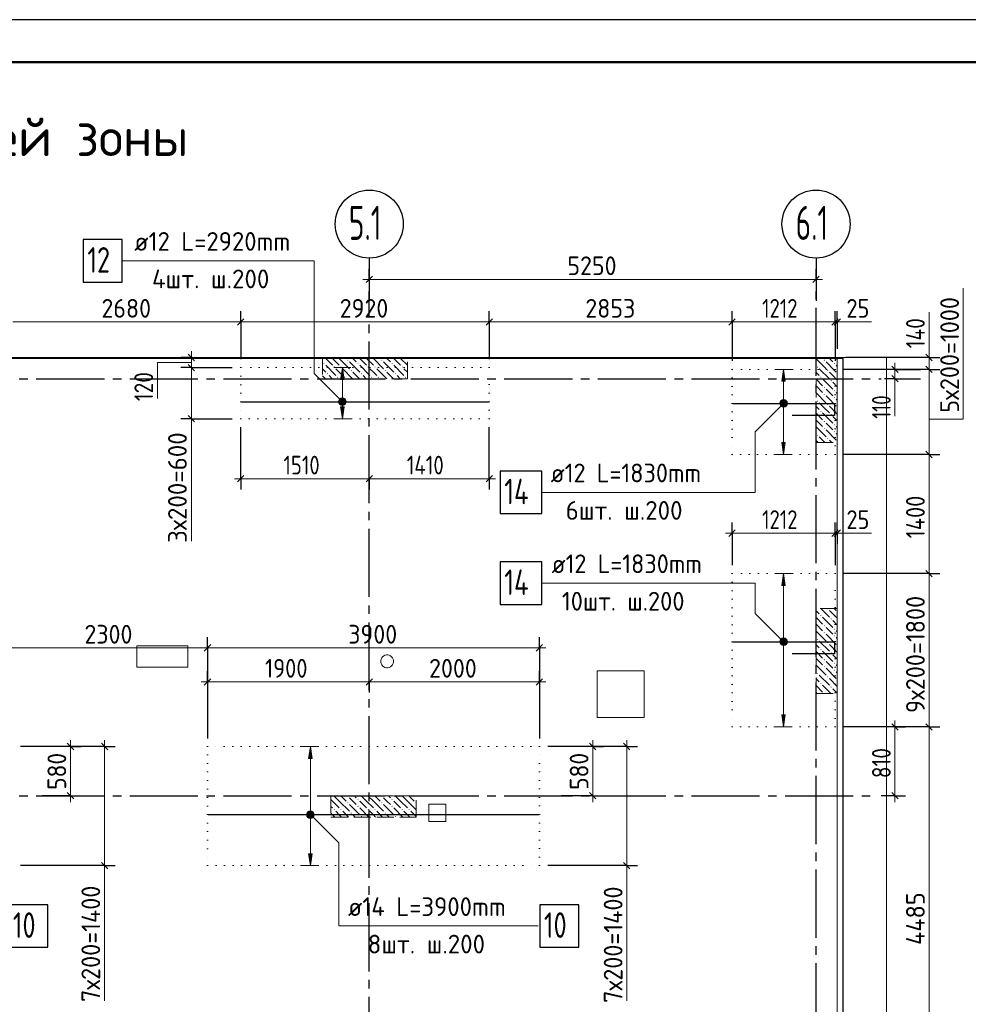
# Model space of a CAD drawing. Header units: millimetres. Extents: x 0 to 42000, y -76 to 29700.
# Tile 6 of 7: x 15705 to 26853, y 18132 to 29700. Entities that reach past the tile are written whole.
import ezdxf

# ---------------------------------------------------------------- set-up
doc = ezdxf.new("R2010")
doc.units = ezdxf.units.MM
for name, pattern in [('______2', [270, 200, -70]), ('______5', [1100, 800, -100, 100, -100]), ('______9', [100, 0, -100])]:
    doc.linetypes.add(name, pattern=pattern)
for name, color, linetype, lineweight in [('Standard', 7, 'Continuous', 25), ('ДОП Верх по Х', 7, 'Continuous', 18), ('ЖБ Перекрытие верхний уровень', 7, 'Continuous', 18), ('Позиционная метка номер позиции', 7, 'Continuous', 13), ('Примечания', 7, 'Continuous', 13), ('Размерная линия_ общее', 7, 'Continuous', 13), ('Текст_ общее', 7, 'Continuous', 25)]:
    doc.layers.add(name, color=color, linetype=linetype, lineweight=lineweight)
doc.layers.add('ЖБ Пилон', color=7, linetype='______2', lineweight=13, true_color=0xa0a0a0)
doc.layers.add('Оси', color=7, linetype='______5', lineweight=13, true_color=0x656565)
doc.styles.add('ISOCPEUR', font='txt')

msp = doc.modelspace()

# ---------------------------------------------------------------- hatches: boundary and pattern name
at = {"layer": 'ДОП Верх по Х', "linetype": 'Continuous', "lineweight": 13, "transparency": 33554687}
for points in [[(19517, 25472), (19497, 25612), (19477, 25472)], [(24702, 25452), (24682, 25592), (24662, 25452)], [(24702, 23052), (24682, 23192), (24662, 23052)], [(19141, 21022), (19121, 21162), (19101, 21022)]]:
    msp.add_hatch(color=7, dxfattribs=at).paths.add_polyline_path(points)
for points in [[(19517, 25152), (19497, 25012), (19477, 25152)], [(24702, 24732), (24682, 24592), (24662, 24732)], [(24702, 21532), (24682, 21392), (24662, 21532)], [(19141, 19902), (19121, 19762), (19101, 19902)]]:
    msp.add_hatch(color=7, dxfattribs=at).paths.add_polyline_path(points, flags=16)
at = {"layer": 'ЖБ Пилон', "linetype": 'Continuous', "lineweight": 18, "transparency": 33554687}
for points in [[(19554, 25700), (19561, 25706), (19567, 25700), (19561, 25693)], [(19954, 25700), (19961, 25706), (19967, 25700), (19961, 25693)], [(25154, 25700), (25161, 25706), (25167, 25700), (25161, 25693)], [(19274, 25660), (19281, 25666), (19287, 25660), (19281, 25653)], [(19394, 25620), (19401, 25626), (19407, 25620), (19401, 25613)], [(19474, 25620), (19481, 25626), (19487, 25620), (19481, 25613)], [(19594, 25580), (19601, 25586), (19607, 25580), (19601, 25573)], [(19674, 25660), (19681, 25666), (19687, 25660), (19681, 25653)], [(19794, 25620), (19801, 25626), (19807, 25620), (19801, 25613)], [(19874, 25620), (19881, 25626), (19887, 25620), (19881, 25613)], [(19994, 25580), (20001, 25586), (20007, 25580), (20001, 25573)], [(20074, 25660), (20081, 25666), (20087, 25660), (20081, 25653)], [(20194, 25620), (20201, 25626), (20207, 25620), (20201, 25613)], [(25074, 25620), (25081, 25626), (25087, 25620), (25081, 25613)], [(25194, 25580), (25201, 25586), (25207, 25580), (25201, 25573)], [(25274, 25660), (25281, 25666), (25287, 25660), (25281, 25653)], [(19314, 25540), (19321, 25546), (19327, 25540), (19321, 25533)], [(19434, 25500), (19441, 25506), (19447, 25500), (19441, 25493)], [(19514, 25500), (19521, 25506), (19527, 25500), (19521, 25493)], [(19714, 25540), (19721, 25546), (19727, 25540), (19721, 25533)], [(19834, 25500), (19841, 25506), (19847, 25500), (19841, 25493)], [(19914, 25500), (19921, 25506), (19927, 25500), (19921, 25493)], [(20114, 25540), (20121, 25546), (20127, 25540), (20121, 25533)], [(20234, 25500), (20241, 25506), (20247, 25500), (20241, 25493)], [(25114, 25500), (25121, 25506), (25127, 25500), (25121, 25493)], [(25154, 25380), (25161, 25386), (25167, 25380), (25161, 25373)], [(25274, 25340), (25281, 25346), (25287, 25340), (25281, 25333)], [(25074, 25220), (25081, 25226), (25087, 25220), (25081, 25213)], [(25154, 25300), (25161, 25306), (25167, 25300), (25161, 25293)], [(25274, 25260), (25281, 25266), (25287, 25260), (25281, 25253)], [(25114, 25100), (25121, 25106), (25127, 25100), (25121, 25093)], [(25194, 25180), (25201, 25186), (25207, 25180), (25201, 25173)], [(25154, 24980), (25161, 24986), (25167, 24980), (25161, 24973)], [(25234, 25060), (25241, 25066), (25247, 25060), (25241, 25053)], [(25154, 24900), (25161, 24906), (25167, 24900), (25161, 24893)], [(25274, 24940), (25281, 24946), (25287, 24940), (25281, 24933)], [(25194, 24780), (25201, 24786), (25207, 24780), (25201, 24773)], [(25274, 24860), (25281, 24866), (25287, 24860), (25281, 24853)], [(25114, 22700), (25121, 22706), (25127, 22700), (25121, 22693)], [(25194, 22780), (25197, 22782), (25205, 22782), (25207, 22780), (25201, 22773)], [(25154, 22580), (25161, 22586), (25167, 22580), (25161, 22573)], [(25234, 22660), (25241, 22666), (25247, 22660), (25241, 22653)], [(25154, 22500), (25161, 22506), (25167, 22500), (25161, 22493)], [(25274, 22540), (25281, 22546), (25287, 22540), (25281, 22533)], [(25274, 22460), (25281, 22466), (25287, 22460), (25281, 22453)], [(25074, 22420), (25081, 22426), (25087, 22420), (25081, 22413)], [(25194, 22380), (25201, 22386), (25207, 22380), (25201, 22373)], [(25114, 22300), (25121, 22306), (25127, 22300), (25121, 22293)], [(25234, 22260), (25241, 22266), (25247, 22260), (25241, 22253)], [(25154, 22180), (25161, 22186), (25167, 22180), (25161, 22173)], [(25154, 22100), (25161, 22106), (25167, 22100), (25161, 22093)], [(25274, 22140), (25281, 22146), (25287, 22140), (25281, 22133)], [(25074, 22020), (25081, 22026), (25087, 22020), (25081, 22013)], [(25194, 21980), (25201, 21986), (25207, 21980), (25201, 21973)], [(25274, 22060), (25281, 22066), (25287, 22060), (25281, 22053)], [(25114, 21900), (25121, 21906), (25127, 21900), (25121, 21893)], [(25234, 21860), (25241, 21866), (25247, 21860), (25241, 21853)], [(25157, 21782), (25161, 21786), (25165, 21782)], [(19554, 20580), (19557, 20582), (19565, 20582), (19567, 20580), (19561, 20573)], [(19554, 20500), (19561, 20506), (19567, 20500), (19561, 20493)], [(19674, 20540), (19681, 20546), (19687, 20540), (19681, 20533)], [(19954, 20580), (19957, 20582), (19965, 20582), (19967, 20580), (19961, 20573)], [(19954, 20500), (19961, 20506), (19967, 20500), (19961, 20493)], [(20074, 20540), (20081, 20546), (20087, 20540), (20081, 20533)], [(20354, 20580), (20357, 20582), (20363, 20582), (20363, 20575), (20361, 20573)], [(20354, 20500), (20361, 20506), (20363, 20504), (20363, 20495), (20361, 20493)], [(19394, 20420), (19401, 20426), (19407, 20420), (19401, 20413)], [(19474, 20420), (19481, 20426), (19487, 20420), (19481, 20413)], [(19594, 20380), (19601, 20386), (19607, 20380), (19601, 20373)], [(19674, 20460), (19681, 20466), (19687, 20460), (19681, 20453)], [(19794, 20420), (19801, 20426), (19807, 20420), (19801, 20413)], [(19874, 20420), (19881, 20426), (19887, 20420), (19881, 20413)], [(19994, 20380), (20001, 20386), (20007, 20380), (20001, 20373)], [(20074, 20460), (20081, 20466), (20087, 20460), (20081, 20453)], [(20194, 20420), (20201, 20426), (20207, 20420), (20201, 20413)], [(20274, 20420), (20281, 20426), (20287, 20420), (20281, 20413)], [(19714, 20340), (19721, 20346), (19727, 20340), (19721, 20333)], [(20114, 20340), (20121, 20346), (20127, 20340), (20121, 20333)]]:
    msp.add_hatch(color=7, dxfattribs=at).paths.add_polyline_path(points, flags=16)
h = msp.add_hatch(color=7, dxfattribs=at)
h.paths.add_polyline_path([(25245, 25462), (25234, 25460), (25241, 25466)], flags=16)
h.paths.add_polyline_path([(25245, 25462), (25244, 25456), (25247, 25460)])
h.paths.add_polyline_path([(25245, 25462), (25244, 25456), (25241, 25453), (25234, 25460)], flags=16)
h = msp.add_hatch(color=7, dxfattribs=at)
h.paths.add_polyline_path([(25085, 24822), (25074, 24820), (25081, 24826)], flags=16)
h.paths.add_polyline_path([(25085, 24822), (25084, 24816), (25087, 24820)])
h.paths.add_polyline_path([(25085, 24822), (25084, 24816), (25081, 24813), (25074, 24820)], flags=16)
at = {"layer": 'Позиционная метка номер позиции', "linetype": 'Continuous', "lineweight": 13, "transparency": 33554687}
for points in [[(19465, 25180), (19508, 25255), (19454, 25201)], [(19454, 25201), (19508, 25255), (19485, 25255)], [(19454, 25201), (19485, 25255), (19454, 25223)], [(19454, 25223), (19485, 25255), (19465, 25244)], [(19465, 25180), (19529, 25244), (19508, 25255)], [(19485, 25169), (19529, 25244), (19465, 25180)], [(19485, 25169), (19540, 25223), (19529, 25244)], [(19508, 25169), (19540, 25223), (19485, 25169)], [(19508, 25169), (19540, 25201), (19540, 25223)], [(24714, 25160), (24650, 25224), (24638, 25203)], [(24725, 25181), (24670, 25235), (24650, 25224)], [(24725, 25181), (24650, 25224), (24714, 25160)], [(24725, 25203), (24693, 25235), (24670, 25235)], [(24725, 25203), (24670, 25235), (24725, 25181)], [(24693, 25235), (24725, 25203), (24714, 25224)], [(19540, 25201), (19508, 25169), (19529, 25180)], [(24714, 25160), (24638, 25203), (24693, 25149)], [(24693, 25149), (24638, 25203), (24638, 25181)], [(24693, 25149), (24638, 25181), (24670, 25149)], [(24670, 25149), (24638, 25181), (24650, 25160)], [(24650, 22360), (24693, 22435), (24638, 22381)], [(24638, 22381), (24693, 22435), (24670, 22435)], [(24638, 22381), (24670, 22435), (24638, 22403)], [(24638, 22403), (24670, 22435), (24650, 22424)], [(24650, 22360), (24714, 22424), (24693, 22435)], [(24670, 22349), (24714, 22424), (24650, 22360)], [(24670, 22349), (24725, 22403), (24714, 22424)], [(24693, 22349), (24725, 22403), (24670, 22349)], [(24693, 22349), (24725, 22381), (24725, 22403)], [(24725, 22381), (24693, 22349), (24714, 22360)], [(19078, 20373), (19110, 20405), (19089, 20394)], [(19110, 20405), (19078, 20373), (19078, 20351)], [(19110, 20405), (19078, 20351), (19132, 20405)], [(19132, 20405), (19078, 20351), (19089, 20330)], [(19132, 20405), (19089, 20330), (19153, 20394)], [(19153, 20394), (19089, 20330), (19110, 20319)], [(19153, 20394), (19110, 20319), (19164, 20373)], [(19164, 20373), (19110, 20319), (19132, 20319)], [(19164, 20373), (19132, 20319), (19164, 20351)], [(19164, 20351), (19132, 20319), (19153, 20330)]]:
    msp.add_hatch(color=7, dxfattribs=at).paths.add_polyline_path(points)

# ---------------------------------------------------------------- linework, layer by layer
at = {"layer": 'Standard', "color": 7, "linetype": 'Continuous', "lineweight": 25, "transparency": 33554687}
msp.add_lwpolyline([(0, 0), (42000, 0), (42000, 29700), (0, 29700), (0, 0)], close=True, dxfattribs=at)
at = {"layer": 'Standard', "color": 7, "linetype": 'Continuous', "lineweight": 50, "transparency": 33554687}
msp.add_lwpolyline([(2000, 29200), (41500, 29200), (41500, 500), (2000, 500), (2000, 29200)], close=True, dxfattribs=at)
at = {"layer": 'Standard', "color": 7, "linetype": 'Continuous', "lineweight": 13, "transparency": 33554687}
for points in [[(41500, 29200), (2000, 29200), (2000, 3000), (41500, 3000), (41500, 29200)], [(25893, 25732), (6813, 25732), (6813, 7232), (25893, 7232), (25893, 25732)], [(6813, 7232), (25313, 7232), (25313, 25732), (6813, 25732), (6813, 7232)]]:
    msp.add_lwpolyline(points, dxfattribs=at)
at = {"layer": 'Standard', "color": 254, "linetype": 'Continuous', "lineweight": 25, "true_color": 0xc4c4ff, "transparency": 33554687}
msp.add_lwpolyline([(6738, 7246), (25382, 7246), (25382, 25718), (6738, 25718), (6738, 7246)], dxfattribs=at)
at = {"layer": 'ДОП Верх по Х', "color": 251, "linetype": 'Continuous', "lineweight": 13, "true_color": 0x494949, "transparency": 33554687}
for p, q in [((19497, 25612), (19397, 25612)), ((19497, 25612), (19477, 25472)), ((19517, 25472), (19497, 25612)), ((19497, 25612), (19597, 25612)), ((19497, 25612), (19497, 25612)), ((24682, 25592), (24582, 25592)), ((24682, 25592), (24662, 25452)), ((24702, 25452), (24682, 25592)), ((24682, 25592), (24782, 25592)), ((24682, 25592), (24682, 25592)), ((19477, 25472), (19517, 25472)), ((19497, 25152), (19497, 25472)), ((24662, 25452), (24702, 25452)), ((24682, 24732), (24682, 25452)), ((19497, 25012), (19477, 25152)), ((19477, 25152), (19517, 25152)), ((19517, 25152), (19497, 25012)), ((19497, 25012), (19397, 25012)), ((19497, 25012), (19597, 25012)), ((19497, 25012), (19497, 25012)), ((24682, 24592), (24662, 24732)), ((24662, 24732), (24702, 24732)), ((24702, 24732), (24682, 24592)), ((24682, 24592), (24582, 24592)), ((24682, 24592), (24782, 24592)), ((24682, 24592), (24682, 24592)), ((24682, 23192), (24582, 23192)), ((24682, 23192), (24662, 23052)), ((24702, 23052), (24682, 23192)), ((24682, 23192), (24782, 23192)), ((24682, 23192), (24682, 23192)), ((24662, 23052), (24702, 23052)), ((24682, 21532), (24682, 23052)), ((24682, 21392), (24662, 21532)), ((24662, 21532), (24702, 21532)), ((24702, 21532), (24682, 21392)), ((24682, 21392), (24582, 21392)), ((24682, 21392), (24782, 21392)), ((24682, 21392), (24682, 21392)), ((19121, 21162), (19021, 21162)), ((19121, 21162), (19101, 21022)), ((19141, 21022), (19121, 21162)), ((19121, 21162), (19221, 21162)), ((19121, 21162), (19121, 21162)), ((19101, 21022), (19141, 21022)), ((19121, 19902), (19121, 21022)), ((19121, 19762), (19101, 19902)), ((19101, 19902), (19141, 19902)), ((19141, 19902), (19121, 19762)), ((19121, 19762), (19021, 19762)), ((19121, 19762), (19221, 19762)), ((19121, 19762), (19121, 19762))]:
    msp.add_line(p, q, dxfattribs=at)
at = {"layer": 'ДОП Верх по Х', "color": 7, "linetype": 'Continuous', "lineweight": 25, "transparency": 33554687}
for p, q in [((18309, 25212), (21217, 25212)), ((17920, 20362), (21806, 20362))]:
    msp.add_line(p, q, dxfattribs=at)
for points in [[(16451, 26618), (16911, 26618), (16911, 27118), (16451, 27118), (16451, 26618)], [(24082, 25192), (25282, 25192), (25282, 25050), (24782, 25050)], [(21350, 23897), (21840, 23897), (21840, 24397), (21350, 24397), (21350, 23897)], [(21350, 22831), (21840, 22831), (21840, 23331), (21350, 23331), (21350, 22831)], [(24082, 22392), (25282, 22392), (25282, 22250), (24782, 22250)], [(15575, 18803), (16035, 18803), (16035, 19303), (15575, 19303), (15575, 18803)], [(21816, 18803), (22276, 18803), (22276, 19303), (21816, 19303), (21816, 18803)]]:
    msp.add_lwpolyline(points, dxfattribs=at)
at = {"layer": 'ЖБ Перекрытие верхний уровень', "color": 7, "linetype": 'Continuous', "lineweight": 18, "transparency": 33554687}
for p, q in [((25313, 25732), (6813, 25732)), ((25313, 7232), (25313, 25732))]:
    msp.add_line(p, q, dxfattribs=at)
at = {"layer": 'ЖБ Перекрытие верхний уровень', "color": 7, "linetype": 'Continuous', "lineweight": 13, "transparency": 33554687}
for p, q in [((17683, 22342), (17083, 22342)), ((17083, 22342), (17083, 22092)), ((17683, 22092), (17683, 22342)), ((19969, 22215), (19959, 22202)), ((19983, 22226), (19969, 22215)), ((19998, 22233), (19983, 22226)), ((20014, 22237), (19998, 22233)), ((20031, 22237), (20014, 22237)), ((20048, 22233), (20031, 22237)), ((20063, 22226), (20048, 22233)), ((20076, 22215), (20063, 22226)), ((20087, 22202), (20076, 22215)), ((19952, 22187), (19948, 22170)), ((19948, 22170), (19948, 22154)), ((19948, 22154), (19952, 22137)), ((19959, 22202), (19952, 22187)), ((19952, 22137), (19959, 22122)), ((19959, 22122), (19969, 22109)), ((19969, 22109), (19983, 22098)), ((19983, 22098), (19998, 22091)), ((20048, 22091), (20063, 22098)), ((20063, 22098), (20076, 22109)), ((20076, 22109), (20087, 22122)), ((20094, 22187), (20087, 22202)), ((20087, 22122), (20094, 22137)), ((20098, 22170), (20094, 22187)), ((20094, 22137), (20098, 22154)), ((20098, 22154), (20098, 22170)), ((17083, 22092), (17683, 22092)), ((19998, 22091), (20014, 22087)), ((20014, 22087), (20031, 22087)), ((20031, 22087), (20048, 22091)), ((23043, 22052), (22493, 22052)), ((22493, 22052), (22493, 21502)), ((23043, 21502), (23043, 22052)), ((22493, 21502), (23043, 21502)), ((20713, 20482), (20513, 20482)), ((20513, 20482), (20513, 20282)), ((20713, 20282), (20713, 20482)), ((20513, 20282), (20713, 20282))]:
    msp.add_line(p, q, dxfattribs=at)
at = {"layer": 'ЖБ Пилон', "color": 253, "linetype": '______2', "lineweight": 13, "true_color": 0xa0a0a0, "transparency": 33554687}
for p, q in [((19263, 25732), (19263, 25482)), ((20263, 25732), (19263, 25732)), ((20263, 25482), (20263, 25732)), ((25313, 25732), (25063, 25732)), ((25063, 25732), (25063, 24732)), ((25313, 24732), (25313, 25732)), ((19263, 25482), (20263, 25482)), ((25063, 24732), (25313, 24732)), ((25313, 22782), (25063, 22782)), ((25063, 22782), (25063, 21782)), ((25313, 21782), (25313, 22782)), ((25063, 21782), (25313, 21782)), ((19363, 20582), (19363, 20332)), ((20363, 20582), (19363, 20582)), ((20363, 20332), (20363, 20582)), ((19363, 20332), (20363, 20332))]:
    msp.add_line(p, q, dxfattribs=at)
at = {"layer": 'ЖБ Пилон', "color": 9, "linetype": 'Continuous', "lineweight": 18, "true_color": 0xc7c7c7, "transparency": 33554687}
for p, q in [((19301, 25720), (19381, 25640)), ((19381, 25720), (19461, 25640)), ((19461, 25720), (19581, 25600)), ((19661, 25680), (19621, 25720)), ((19701, 25720), (19781, 25640)), ((19781, 25720), (19861, 25640)), ((19861, 25720), (19981, 25600)), ((20061, 25680), (20021, 25720)), ((20101, 25720), (20181, 25640)), ((20181, 25720), (20261, 25640)), ((20261, 25720), (20263, 25717)), ((25063, 25717), (25181, 25600)), ((25261, 25680), (25221, 25720)), ((19263, 25597), (19301, 25560)), ((19301, 25640), (19421, 25520)), ((19461, 25560), (19421, 25600)), ((19501, 25600), (19618, 25482)), ((19581, 25680), (19701, 25560)), ((19701, 25640), (19821, 25520)), ((19861, 25560), (19821, 25600)), ((19901, 25600), (20018, 25482)), ((19981, 25680), (20101, 25560)), ((20101, 25640), (20221, 25520)), ((20261, 25560), (20221, 25600)), ((25101, 25600), (25221, 25480)), ((25301, 25640), (25313, 25627)), ((19263, 25517), (19298, 25482)), ((19378, 25482), (19341, 25520)), ((19501, 25520), (19461, 25560)), ((19621, 25560), (19698, 25482)), ((19778, 25482), (19741, 25520)), ((19901, 25520), (19861, 25560)), ((20021, 25560), (20098, 25482)), ((20178, 25482), (20141, 25520)), ((20263, 25557), (20261, 25560)), ((25101, 25520), (25063, 25557)), ((25063, 25477), (25141, 25400)), ((25063, 25397), (25141, 25320)), ((25313, 25387), (25261, 25440)), ((25261, 25280), (25221, 25320)), ((25301, 25320), (25313, 25307)), ((25301, 25240), (25313, 25227)), ((25101, 25120), (25063, 25157)), ((25221, 25160), (25313, 25067)), ((25313, 24987), (25261, 25040)), ((25221, 24920), (25181, 24960)), ((25181, 24880), (25301, 24760)), ((25261, 24880), (25221, 24920)), ((25301, 24920), (25313, 24907)), ((25101, 24800), (25168, 24732)), ((25221, 24760), (25248, 24732)), ((25301, 24840), (25313, 24827)), ((25101, 22720), (25063, 22757)), ((25063, 22677), (25141, 22600)), ((25118, 22782), (25221, 22680)), ((25141, 22680), (25261, 22560)), ((25221, 22760), (25313, 22667)), ((25278, 22782), (25301, 22760)), ((25063, 22597), (25141, 22520)), ((25221, 22520), (25181, 22560)), ((25313, 22587), (25261, 22640)), ((25063, 22517), (25181, 22400)), ((25181, 22480), (25301, 22360)), ((25261, 22480), (25221, 22520)), ((25301, 22520), (25313, 22507)), ((25101, 22320), (25063, 22357)), ((25101, 22400), (25221, 22280)), ((25221, 22360), (25313, 22267)), ((25301, 22440), (25313, 22427)), ((25063, 22277), (25141, 22200)), ((25141, 22280), (25261, 22160)), ((25313, 22187), (25261, 22240)), ((25063, 22197), (25141, 22120)), ((25063, 22117), (25181, 22000)), ((25221, 22120), (25181, 22160)), ((25261, 22080), (25221, 22120)), ((25301, 22120), (25313, 22107)), ((25101, 22000), (25221, 21880)), ((25181, 22080), (25301, 21960)), ((25301, 22040), (25313, 22027)), ((25101, 21920), (25063, 21957)), ((25063, 21877), (25141, 21800)), ((25141, 21880), (25238, 21782)), ((25221, 21960), (25313, 21867)), ((25063, 21797), (25078, 21782)), ((25313, 21787), (25261, 21840)), ((19381, 20520), (19363, 20537)), ((19381, 20520), (19461, 20440)), ((19398, 20582), (19461, 20520)), ((19461, 20520), (19581, 20400)), ((19478, 20582), (19541, 20520)), ((19621, 20520), (19581, 20560)), ((19581, 20480), (19701, 20360)), ((19661, 20480), (19621, 20520)), ((19638, 20582), (19661, 20560)), ((19701, 20520), (19781, 20440)), ((19781, 20520), (19718, 20582)), ((19781, 20520), (19861, 20440)), ((19798, 20582), (19861, 20520)), ((19861, 20520), (19981, 20400)), ((19878, 20582), (19941, 20520)), ((20021, 20520), (19981, 20560)), ((19981, 20480), (20101, 20360)), ((20061, 20480), (20021, 20520)), ((20038, 20582), (20061, 20560)), ((20101, 20520), (20181, 20440)), ((20181, 20520), (20118, 20582)), ((20181, 20520), (20261, 20440)), ((20198, 20582), (20261, 20520)), ((20261, 20520), (20363, 20417)), ((20278, 20582), (20341, 20520)), ((19363, 20457), (19381, 20440)), ((19363, 20377), (19408, 20332)), ((19461, 20360), (19421, 20400)), ((19488, 20332), (19461, 20360)), ((19501, 20400), (19568, 20332)), ((19621, 20360), (19648, 20332)), ((19701, 20440), (19808, 20332)), ((19861, 20360), (19821, 20400)), ((19888, 20332), (19861, 20360)), ((19901, 20400), (19968, 20332)), ((20021, 20360), (20048, 20332)), ((20101, 20440), (20208, 20332)), ((20261, 20360), (20221, 20400)), ((20288, 20332), (20261, 20360)), ((20301, 20400), (20363, 20337))]:
    msp.add_line(p, q, dxfattribs=at)
for points in [[(19381, 25720), (19368, 25732), (19368, 25732), (19368, 25732), (19368, 25732)], [(19448, 25732), (19448, 25732), (19448, 25732), (19448, 25732), (19461, 25720)], [(19528, 25732), (19528, 25732), (19528, 25732), (19528, 25732), (19541, 25720)], [(19621, 25720), (19608, 25732), (19608, 25732), (19608, 25732), (19608, 25732)], [(19781, 25720), (19768, 25732), (19768, 25732), (19768, 25732), (19768, 25732)], [(19848, 25732), (19848, 25732), (19848, 25732), (19848, 25732), (19861, 25720)], [(19928, 25732), (19928, 25732), (19928, 25732), (19928, 25732), (19941, 25720)], [(20021, 25720), (20008, 25732), (20008, 25732), (20008, 25732), (20008, 25732)], [(20181, 25720), (20168, 25732), (20168, 25732), (20168, 25732), (20168, 25732)], [(20248, 25732), (20248, 25732), (20248, 25732), (20248, 25732), (20261, 25720)], [(25128, 25732), (25128, 25732), (25128, 25732), (25128, 25732), (25141, 25720)], [(25221, 25720), (25208, 25732), (25208, 25732), (25208, 25732), (25208, 25732)], [(25301, 25720), (25308, 25712), (25308, 25712), (25313, 25707)], [(25181, 25680), (25276, 25584), (25276, 25584), (25301, 25560)], [(25141, 25480), (25228, 25392), (25228, 25392), (25261, 25360)], [(25221, 25560), (25260, 25520), (25260, 25520), (25313, 25467)], [(25221, 25320), (25212, 25328), (25212, 25328), (25181, 25360)], [(25063, 25317), (25180, 25200), (25180, 25200), (25181, 25200)], [(25181, 25280), (25196, 25264), (25196, 25264), (25301, 25160)], [(25101, 25200), (25164, 25136), (25164, 25136), (25221, 25080)], [(25063, 25077), (25132, 25008), (25132, 25008), (25141, 25000)], [(25063, 24997), (25116, 24944), (25116, 24944), (25141, 24920)], [(25141, 25080), (25148, 25072), (25148, 25072), (25261, 24960)], [(25063, 24917), (25100, 24880), (25100, 24880), (25181, 24800)], [(25088, 24732), (25068, 24752), (25068, 24752), (25063, 24757)]]:
    msp.add_lwpolyline(points, dxfattribs=at)
at = {"layer": 'Оси', "color": 7, "linetype": 'Continuous', "lineweight": 25, "transparency": 33554687}
for p, q in [((19813, 26899), (19813, 26399)), ((25063, 26899), (25063, 26399))]:
    msp.add_line(p, q, dxfattribs=at)
at = {"layer": 'Оси', "color": 8, "linetype": '______5', "lineweight": -3, "transparency": 33554687}
for p, q in [((19813, 4219), (19813, 26505)), ((25063, 6815), (25063, 26505)), ((3800, 25482), (25830, 25482)), ((3800, 20582), (25730, 20582))]:
    msp.add_line(p, q, dxfattribs=at)
at = {"layer": 'Оси', "color": 7, "linetype": 'Continuous', "lineweight": 25, "transparency": 33554687}
for centre in [(19813, 27299), (25063, 27299)]:
    msp.add_circle(centre, 400, dxfattribs=at)
at = {"layer": 'Позиционная метка номер позиции', "color": 251, "linetype": 'Continuous', "lineweight": 13, "true_color": 0x656565, "transparency": 33554687}
for p, q in [((26391, 25732), (26391, 26262)), ((25313, 26149), (25713, 26149)), ((25991, 25482), (25991, 25042)), ((17723, 25012), (17723, 23572)), ((25313, 23667), (25713, 23667)), ((16702, 19762), (16702, 18172)), ((22839, 19762), (22839, 18172))]:
    msp.add_line(p, q, dxfattribs=at)
at = {"layer": 'Позиционная метка номер позиции', "color": 7, "linetype": 'Continuous', "lineweight": 13, "transparency": 33554687}
for p, q in [((19465, 25244), (19465, 25244)), ((19529, 25244), (19529, 25244)), ((24650, 25224), (24650, 25224)), ((24714, 25224), (24714, 25224)), ((19465, 25180), (19465, 25180)), ((19529, 25180), (19529, 25180)), ((24650, 25160), (24650, 25160)), ((24714, 25160), (24714, 25160)), ((24650, 22424), (24650, 22424)), ((24650, 22360), (24650, 22360)), ((24714, 22424), (24714, 22424)), ((24714, 22360), (24714, 22360)), ((19089, 20394), (19089, 20394)), ((19153, 20394), (19153, 20394)), ((19089, 20330), (19089, 20330)), ((19153, 20330), (19153, 20330))]:
    msp.add_line(p, q, dxfattribs=at)
for points in [[(19497, 25212), (19164, 25545), (19164, 26868), (16911, 26868)], [(24682, 25192), (24348, 24859), (24348, 24147), (21838, 24147)], [(24682, 22392), (24348, 22725), (24348, 23081), (21840, 23081)], [(19121, 20362), (19454, 20029), (19454, 19053), (21796, 19053)]]:
    msp.add_lwpolyline(points, dxfattribs=at)
at = {"layer": 'Позиционная метка номер позиции', "color": 251, "linetype": 'Continuous', "lineweight": 13, "true_color": 0x656565, "transparency": 33554687}
for points in [[(26391, 25007), (26791, 25007), (26791, 26547)], [(17723, 25671), (17323, 25671), (17323, 25251)]]:
    msp.add_lwpolyline(points, dxfattribs=at)
at = {"layer": 'Позиционная метка номер позиции', "color": 7, "linetype": 'Continuous', "lineweight": 13, "transparency": 33554687}
for centre in [(19497, 25212), (24682, 25192), (24682, 22392), (19121, 20362)]:
    msp.add_circle(centre, 45, dxfattribs=at)
at = {"layer": 'Примечания', "color": 7, "linetype": '______9', "lineweight": 13, "transparency": 33554687}
for p, q in [((18303, 25612), (18303, 25012)), ((21223, 25612), (18303, 25612)), ((21223, 25012), (21223, 25612)), ((24076, 25592), (24076, 24592)), ((25288, 25592), (24076, 25592)), ((25288, 24592), (25288, 25592)), ((18303, 25012), (21223, 25012)), ((24076, 24592), (25288, 24592)), ((24076, 23192), (24076, 21392)), ((25288, 23192), (24076, 23192)), ((25288, 21392), (25288, 23192)), ((24076, 21392), (25288, 21392)), ((17913, 21162), (17913, 19762)), ((21813, 21162), (17913, 21162)), ((21813, 19762), (21813, 21162)), ((17913, 19762), (21813, 19762))]:
    msp.add_line(p, q, dxfattribs=at)
at = {"layer": 'Размерная линия_ общее', "color": 253, "linetype": 'Continuous', "lineweight": -3, "true_color": 0xa0a0a0, "transparency": 33554687}
for p, q in [((19813, 26649), (19813, 26774)), ((25063, 26649), (25063, 26774)), ((19813, 26649), (19813, 26524)), ((19813, 26649), (19813, 26599)), ((25063, 26649), (25063, 26524)), ((25063, 26649), (25063, 26599))]:
    msp.add_line(p, q, dxfattribs=at)
at = {"layer": 'Размерная линия_ общее', "color": 7, "linetype": 'Continuous', "lineweight": 13, "transparency": 33554687}
for p, q in [((19813, 26649), (19738, 26649)), ((19813, 26649), (25063, 26649)), ((25063, 26649), (25138, 26649))]:
    msp.add_line(p, q, dxfattribs=at)
at = {"layer": 'Размерная линия_ общее', "color": 7, "linetype": 'Continuous', "lineweight": 25, "transparency": 33554687}
for p, q in [((19775, 26612), (19850, 26687)), ((25025, 26612), (25100, 26687))]:
    msp.add_line(p, q, dxfattribs=at)
at = {"layer": 'Размерная линия_ общее', "color": 251, "linetype": 'Continuous', "lineweight": -3, "true_color": 0x656565, "transparency": 33554687}
for p, q in [((18303, 26149), (18303, 26274)), ((21223, 26149), (21223, 26274)), ((24076, 26149), (24076, 26274)), ((25288, 26149), (25288, 26274)), ((25313, 26149), (25313, 26274)), ((18303, 26149), (18303, 26024)), ((18303, 26149), (18303, 25712)), ((21223, 26149), (21223, 26024)), ((21223, 26149), (21223, 25712)), ((24076, 26149), (24076, 26024)), ((24076, 26149), (24076, 25692)), ((25288, 26149), (25288, 26024)), ((25288, 26149), (25288, 25692)), ((25313, 26149), (25313, 26024)), ((25313, 26149), (25313, 25832)), ((17723, 25732), (17598, 25732)), ((17723, 25732), (17848, 25732)), ((17723, 25732), (17723, 25732)), ((26391, 25732), (26266, 25732)), ((26391, 25732), (26516, 25732)), ((17723, 25612), (17598, 25612)), ((17723, 25612), (17848, 25612)), ((17723, 25612), (18203, 25612)), ((25991, 25592), (25866, 25592)), ((25991, 25592), (26116, 25592)), ((25991, 25592), (26291, 25592)), ((26391, 25592), (26266, 25592)), ((26391, 25592), (26516, 25592)), ((25991, 25482), (25866, 25482)), ((25991, 25482), (26116, 25482)), ((25991, 25482), (26291, 25482)), ((17723, 25012), (17598, 25012)), ((17723, 25012), (17848, 25012)), ((17723, 25012), (18203, 25012)), ((18303, 24307), (18303, 24912)), ((26391, 24592), (26266, 24592)), ((26391, 24592), (26516, 24592)), ((18303, 24307), (18303, 24432)), ((19813, 24307), (19813, 24432)), ((21223, 24307), (21223, 24432)), ((18303, 24307), (18303, 24182)), ((19813, 24307), (19813, 24182)), ((19813, 24307), (19813, 24307)), ((21223, 24307), (21223, 24182)), ((24076, 23667), (24076, 23792)), ((25288, 23667), (25288, 23792)), ((25313, 23667), (25313, 23792)), ((24076, 23667), (24076, 23542)), ((24076, 23667), (24076, 23292)), ((25288, 23667), (25288, 23542)), ((25288, 23667), (25288, 23292)), ((25313, 23667), (25313, 23542)), ((25313, 23667), (25313, 23572)), ((26391, 23192), (26266, 23192)), ((26391, 23192), (26516, 23192)), ((17913, 22320), (17913, 22445)), ((21813, 22320), (21813, 22445)), ((17913, 22320), (17913, 22195)), ((17913, 22320), (17913, 21257)), ((21813, 22320), (21813, 22195)), ((21813, 22320), (21813, 21257)), ((17913, 21920), (17913, 22045)), ((19813, 21920), (19813, 22045)), ((21813, 21920), (21813, 22045)), ((17913, 21920), (17913, 21795)), ((17913, 21920), (17913, 21257)), ((19813, 21920), (19813, 21795)), ((19813, 21920), (19813, 21920)), ((21813, 21920), (21813, 21795)), ((21813, 21920), (21813, 21257)), ((25991, 21392), (25830, 21392)), ((25991, 21392), (25866, 21392)), ((25991, 21392), (26116, 21392)), ((26391, 21392), (26266, 21392)), ((26391, 21392), (26516, 21392)), ((16302, 21162), (15713, 21162)), ((16702, 21162), (15713, 21162)), ((16302, 21162), (16177, 21162)), ((16302, 21162), (16427, 21162)), ((16702, 21162), (16577, 21162)), ((16702, 21162), (16827, 21162)), ((22439, 21162), (21913, 21162)), ((22839, 21162), (21913, 21162)), ((22439, 21162), (22314, 21162)), ((22439, 21162), (22564, 21162)), ((22839, 21162), (22714, 21162)), ((22839, 21162), (22964, 21162)), ((16302, 20582), (15969, 20582)), ((16302, 20582), (16177, 20582)), ((16302, 20582), (16427, 20582)), ((22439, 20582), (22074, 20582)), ((22439, 20582), (22314, 20582)), ((22439, 20582), (22564, 20582)), ((25991, 20582), (25830, 20582)), ((25991, 20582), (25866, 20582)), ((25991, 20582), (26116, 20582)), ((16702, 19762), (15713, 19762)), ((16702, 19762), (16577, 19762)), ((16702, 19762), (16827, 19762)), ((22839, 19762), (21913, 19762)), ((22839, 19762), (22714, 19762)), ((22839, 19762), (22964, 19762))]:
    msp.add_line(p, q, dxfattribs=at)
at = {"layer": 'Размерная линия_ общее', "color": 251, "linetype": 'Continuous', "lineweight": 13, "true_color": 0x656565, "transparency": 33554687}
for p, q in [((15623, 26149), (18303, 26149)), ((18303, 26149), (21223, 26149)), ((21223, 26149), (24076, 26149)), ((24076, 26149), (25288, 26149)), ((25288, 26149), (25313, 26149)), ((25313, 26149), (25388, 26149)), ((17723, 25732), (17723, 25807)), ((26391, 25732), (26391, 25807)), ((17723, 25732), (17723, 25612)), ((25991, 25592), (25991, 25667)), ((25991, 25592), (25991, 25482)), ((25991, 25482), (25991, 25407)), ((17723, 25012), (17723, 24937)), ((18303, 24307), (18228, 24307)), ((18303, 24307), (19813, 24307)), ((19813, 24307), (21223, 24307)), ((21223, 24307), (21298, 24307)), ((24076, 23667), (24001, 23667)), ((25288, 23667), (24076, 23667)), ((25313, 23667), (25288, 23667)), ((25313, 23667), (25388, 23667)), ((26391, 23192), (26391, 21392)), ((15613, 22320), (17913, 22320)), ((17913, 22320), (21813, 22320)), ((21813, 22320), (21888, 22320)), ((17913, 21920), (17838, 21920)), ((17913, 21920), (19813, 21920)), ((19813, 21920), (21813, 21920)), ((21813, 21920), (21888, 21920)), ((25991, 21392), (25991, 21467)), ((26391, 21392), (26391, 16907)), ((16302, 21162), (16302, 21237)), ((16702, 21162), (16702, 21237)), ((22439, 21162), (22439, 21237)), ((22839, 21162), (22839, 21237)), ((16302, 21162), (16302, 20582)), ((16702, 21162), (16702, 19762)), ((22439, 21162), (22439, 20582)), ((22839, 21162), (22839, 19762)), ((16302, 20582), (16302, 20507)), ((22439, 20582), (22439, 20507)), ((25991, 20582), (25991, 20507)), ((16702, 19762), (16702, 19687)), ((22839, 19762), (22839, 19687))]:
    msp.add_line(p, q, dxfattribs=at)
at = {"layer": 'Размерная линия_ общее', "color": 251, "linetype": 'Continuous', "lineweight": 25, "true_color": 0x656565, "transparency": 33554687}
for p, q in [((18265, 26112), (18340, 26187)), ((21185, 26112), (21260, 26187)), ((24038, 26112), (24113, 26187)), ((25250, 26112), (25325, 26187)), ((25275, 26112), (25350, 26187)), ((17685, 25770), (17760, 25694)), ((26353, 25770), (26428, 25694)), ((17685, 25649), (17760, 25574)), ((25953, 25629), (26028, 25554)), ((26353, 25629), (26428, 25554)), ((25953, 25519), (26028, 25445)), ((17685, 25049), (17760, 24974)), ((26353, 24629), (26428, 24554)), ((18265, 24270), (18340, 24345)), ((19775, 24270), (19850, 24345)), ((21185, 24270), (21260, 24345)), ((24113, 23705), (24038, 23630)), ((25325, 23705), (25250, 23630)), ((25350, 23705), (25275, 23630)), ((26353, 23229), (26428, 23154)), ((17875, 22283), (17950, 22358)), ((21775, 22283), (21850, 22358)), ((17875, 21883), (17950, 21958)), ((19775, 21883), (19850, 21958)), ((21775, 21883), (21850, 21958)), ((26028, 21354), (25953, 21429)), ((26353, 21429), (26428, 21354)), ((16265, 21199), (16340, 21124)), ((16665, 21199), (16740, 21124)), ((22401, 21199), (22476, 21124)), ((22801, 21199), (22876, 21124)), ((16265, 20619), (16340, 20545)), ((22401, 20619), (22476, 20545)), ((26028, 20545), (25953, 20619)), ((16665, 19799), (16740, 19724)), ((22801, 19799), (22876, 19724))]:
    msp.add_line(p, q, dxfattribs=at)
at = {"layer": 'Размерная линия_ общее', "color": 251, "linetype": 'Continuous', "lineweight": -3, "true_color": 0x656565, "transparency": 33554687}
for points in [[(26391, 25732), (26379, 25732), (26379, 25732), (26377, 25732), (26377, 25732), (26376, 25732), (26376, 25732), (26376, 25732), (26376, 25732), (26374, 25732), (26374, 25732), (26374, 25732), (26374, 25732), (26374, 25732), (26374, 25732), (26374, 25732), (26374, 25732), (26374, 25732), (26374, 25732), (26374, 25732), (26374, 25732), (26374, 25732), (26374, 25732), (25413, 25732)], [(26391, 25592), (26389, 25592), (26389, 25592), (26383, 25592), (26383, 25592), (26381, 25592), (26381, 25592), (26380, 25592), (26380, 25592), (26374, 25592), (26374, 25592), (26374, 25592), (26374, 25592), (26374, 25592), (26374, 25592), (26374, 25592), (26374, 25592), (26374, 25592), (26374, 25592), (26374, 25592), (26374, 25592), (26374, 25592), (26374, 25592), (25388, 25592)], [(21223, 24307), (21223, 24850), (21223, 24850), (21223, 24912)], [(26391, 24592), (26374, 24592), (26374, 24592), (26374, 24592), (26374, 24592), (26374, 24592), (26374, 24592), (26374, 24592), (26374, 24592), (26374, 24592), (26374, 24592), (26374, 24592), (26374, 24592), (26374, 24592), (26374, 24592), (25388, 24592)], [(26391, 23192), (26374, 23192), (26374, 23192), (26374, 23192), (26374, 23192), (26374, 23192), (26374, 23192), (26374, 23192), (26374, 23192), (26374, 23192), (26374, 23192), (26374, 23192), (26374, 23192), (25388, 23192)], [(26391, 21392), (26374, 21392), (26374, 21392), (26374, 21392), (26374, 21392), (26374, 21392), (26374, 21392), (26374, 21392), (26374, 21392), (26374, 21392), (26374, 21392), (25388, 21392)]]:
    msp.add_lwpolyline(points, dxfattribs=at)
at = {"layer": 'Размерная линия_ общее', "color": 251, "linetype": 'Continuous', "lineweight": 13, "true_color": 0x656565, "transparency": 33554687}
for points in [[(26391, 25732), (26391, 25656), (26391, 25656), (26391, 25592)], [(17723, 25612), (17723, 25183), (17723, 25183), (17723, 25012)], [(26391, 25592), (26391, 25179), (26391, 25179), (26391, 24845), (26391, 24845), (26391, 24651), (26391, 24651), (26391, 24592)], [(26391, 24592), (26391, 24442), (26391, 24442), (26391, 23192)], [(25991, 20582), (25991, 20700), (25991, 20700), (25991, 21392)]]:
    msp.add_lwpolyline(points, dxfattribs=at)

# ---------------------------------------------------------------- texts
at = {"layer": 'ДОП Верх по Х', "color": 7, "linetype": 'Continuous', "lineweight": 13, "transparency": 33554687, "attachment_point": 7, "style": 'ISOCPEUR'}
for s, insert, char_height, width in [('\\W0.96;ø12 L=2920mm ', (17051, 26985), 220, 2150.52), ('\\W0.75;12', (16501, 26728), 300, 472.29), ('\\W0.97;4шт. ш.200 ', (17260, 26545), 220, 1734.41), ('\\W0.94;ø12 L=1830mm ', (21945, 24265), 220, 2104.38), ('\\W0.76;14', (21400, 24007), 300, 504.55), ('\\W0.97;6шт. ш.200 ', (22121, 23825), 220, 1712.33), ('\\W0.94;ø12 L=1830mm ', (21955, 23198), 220, 2104.38), ('\\W0.76;14', (21400, 22941), 300, 504.55), ('\\W0.95;10шт. ш.200 ', (22076, 22758), 220, 1819.89), ('\\W0.96;ø14 L=3900mm ', (19563, 19170), 220, 2172.6), ('\\W0.75;10', (15625, 18913), 300, 472.29), ('\\W0.75;10', (21866, 18913), 300, 472.28), ('\\W0.97;8шт. ш.200 ', (19794, 18730), 220, 1712.32)]:
    msp.add_mtext(s, dxfattribs=dict(at, insert=insert, char_height=char_height, width=width))
at = {"layer": 'Оси', "color": 7, "linetype": 'Continuous', "lineweight": 35, "transparency": 33554687, "char_height": 400, "width": 605.94, "attachment_point": 7, "style": 'ISOCPEUR'}
for s, insert in [('\\W0.63;5.1', (19573, 27113)), ('\\W0.63;6.1', (24823, 27113))]:
    msp.add_mtext(s, dxfattribs=dict(at, insert=insert))
at = {"layer": 'Размерная линия_ общее', "color": 7, "linetype": 'Continuous', "lineweight": 25, "transparency": 33554687, "insert": (22141, 26699), "char_height": 220, "width": 718.09, "attachment_point": 7, "style": 'ISOCPEUR'}
msp.add_mtext('\\W0.93;5250', dxfattribs=at)
at = {"layer": 'Размерная линия_ общее', "color": 251, "linetype": 'Continuous', "lineweight": 25, "true_color": 0x656565, "transparency": 33554687, "char_height": 220, "attachment_point": 7, "rotation": 90, "style": 'ISOCPEUR'}
for s, insert, width in [('\\W0.94;5х200=1000', (26743, 25082), 1598.7), ('\\W0.83;140', (26341, 25840), 531.42), ('\\W0.83;120', (17273, 25219), 508.57), ('\\W0.74;110', (25941, 25012), 455.15), ('\\W0.97;3х200=600', (17669, 23553), 1491.42), ('\\W0.87;1400', (26341, 23606), 689.42), ('\\W0.94;9х200=1800', (26341, 21555), 1598.72), ('\\W0.83;810', (25941, 20789), 508.57), ('\\W0.91;580', (16252, 20652), 562), ('\\W0.91;580', (22389, 20652), 562), ('\\W0.94;7х200=1400', (16651, 18159), 1620.84), ('\\W0.94;7х200=1400', (22789, 18149), 1620.84), ('\\W0.94;4485', (26341, 18830), 762.65)]:
    msp.add_mtext(s, dxfattribs=dict(at, insert=insert, width=width))
at = {"layer": 'Размерная линия_ общее', "color": 251, "linetype": 'Continuous', "lineweight": 25, "true_color": 0x656565, "transparency": 33554687, "char_height": 220, "attachment_point": 7, "style": 'ISOCPEUR'}
for s, insert, width in [('\\W0.93;2680', (16666, 26199), 718.09), ('\\W0.93;2920', (19466, 26199), 718.09), ('\\W0.93;2853', (22352, 26199), 718.09), ('\\W0.80;1212', (24429, 26199), 615.71), ('\\W0.87;25', (25420, 26199), 403.93), ('\\W0.80;1510', (18805, 24357), 615.71), ('\\W0.81;1410', (20254, 24357), 638.47), ('\\W0.80;1212', (24429, 23717), 615.71), ('\\W0.87;25', (25420, 23717), 403.93), ('\\W0.93;2300', (16466, 22370), 718.09), ('\\W0.93;3900', (19566, 22370), 718.09), ('\\W0.87;1900', (18588, 21970), 666.9), ('\\W0.93;2000', (20516, 21970), 718.11)]:
    msp.add_mtext(s, dxfattribs=dict(at, insert=insert, width=width))
at = {"layer": 'Текст_ общее', "color": 7, "linetype": 'Continuous', "lineweight": 50, "transparency": 33554687, "insert": (3000, 27975), "char_height": 450, "width": 14861.41, "attachment_point": 7, "style": 'ISOCPEUR'}
msp.add_mtext('\\W0.99;Схема дополнительного армирования верхней зоны', dxfattribs=at)

doc.saveas('drawing.dxf')
